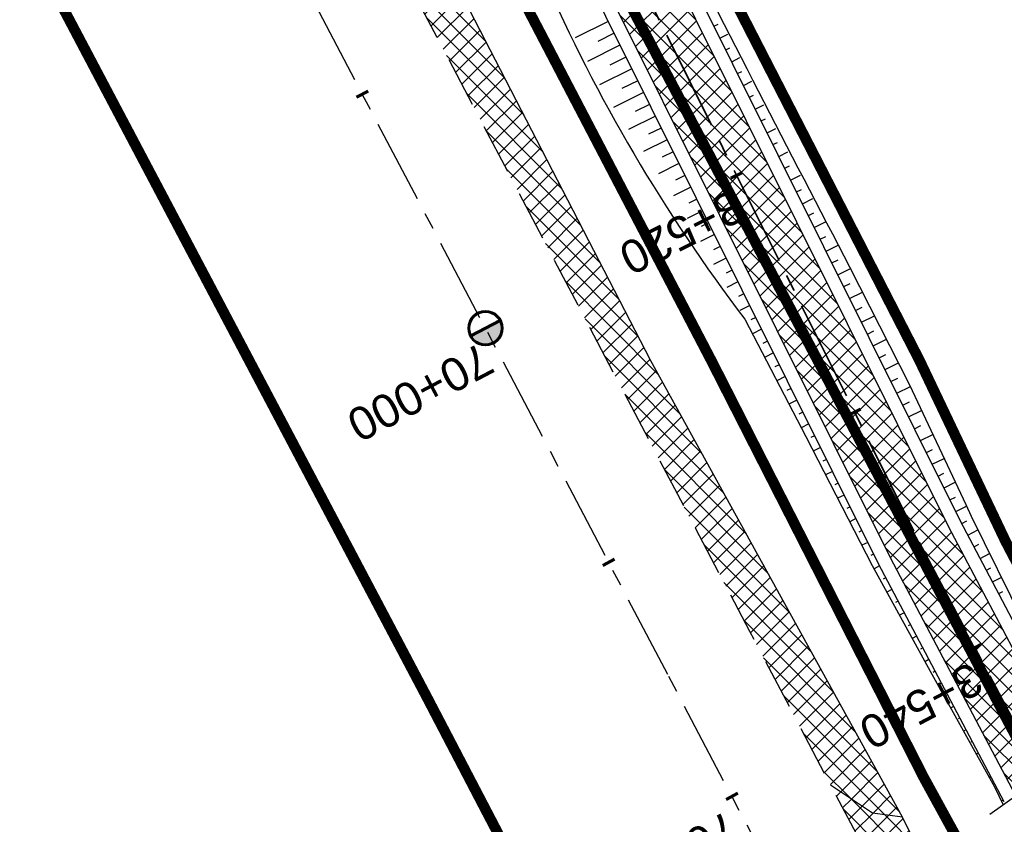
# Model space of a CAD drawing. Header units: metres. Extents: x 7529682 to 7533751, y 5721195 to 5727842.
# Tile 31 of 179: x 7531330 to 7531367, y 5724665 to 5724696. Entities that reach past the tile are written whole.
import ezdxf

# ---------------------------------------------------------------- set-up
doc = ezdxf.new("R2010")
doc.units = ezdxf.units.M
for name, pattern in [('817-dzialki-09-05-04$0$HIDDEN', [0.375, 0.25, -0.125]), ('ACAD_ISO05W100', [33, 24, -3, 0, -3, 0, -3]), ('CENTER', [50.8, 31.75, -6.35, 6.35, -6.35]), ('CENTER2', [28.575, 19.05, -3.175, 3.175, -3.175]), ('HIDDEN', [9.525, 6.35, -3.175])]:
    doc.linetypes.add(name, pattern=pattern)
for name, color, linetype in [('C-DROGI-SYTUACJA', 7, 'Continuous'), ('C-DROGI-SYTUACJA-ETYKIETY', 7, 'Continuous'), ('D-hatch-pobocza', 131, 'Continuous'), ('D-hatch-zjazdy-kruszywo', 111, 'Continuous'), ('D-pobocza', 60, 'Continuous'), ('D-rowy', 160, 'Continuous'), ('D-skarpa', 2, 'Continuous'), ('D-skarpa-kreskowanie', 2, 'Continuous')]:
    doc.layers.add(name, color=color, linetype=linetype)
for name, color, linetype, lineweight, true_color in [('D-ewidencja-numery', 7, 'Continuous', 50, 0x40ff00), ('D-hatch-ciag-pieszo-rowerowy', 7, 'Continuous', 13, 0xff9f80), ('D-LR-etap-III', 7, '817-dzialki-09-05-04$0$HIDDEN', 50, 0x00008f)]:
    doc.layers.add(name, color=color, linetype=linetype, lineweight=lineweight, true_color=true_color)
for name, color, linetype, lineweight in [('D-krawędzie', 3, 'Continuous', 30), ('D-obrzeża', 2, 'Continuous', 30), ('D-oś', 10, 'CENTER', 30), ('D-pas-drogowy', 7, 'ACAD_ISO05W100', 50), ('D-zjazdy', 202, 'Continuous', 30)]:
    doc.layers.add(name, color=color, linetype=linetype, lineweight=lineweight)
doc.layers.add('poprzeczki', color=7, linetype='Continuous', true_color=0x0000c7)
doc.styles.get("Standard").update_dxf_attribs({"font": 'arial.ttf'})
pattern_1 = [(45, (0, 0), (-0.33675960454, 0.33675960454), []), (135, (0, 0), (-0.33675960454, -0.33675960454), [])]

# ---------------------------------------------------------------- blocks, each defined once
blk = doc.blocks.new('kilometraz')
at = {"linetype": 'ByBlock', "lineweight": -2}
blk.add_hatch(color=0, dxfattribs=at).paths.add_polyline_path([(0, -0.28125, 0.41421356), (0.28125, 0, 0.41421356), (0, 0.28125)])
at = {"color": 0, "linetype": 'ByBlock', "lineweight": -2}
blk.add_line((0, 0.28125), (0, -0.28125), dxfattribs=at)
blk.add_circle((0, 0), 0.28125, dxfattribs=at)
blk = doc.blocks.new('AeccTickLine')
at = {"color": 0, "linetype": 'ByBlock', "lineweight": -2}
blk.add_line((0, 1), (0, -1), dxfattribs=at)

msp = doc.modelspace()

# ---------------------------------------------------------------- hatches: boundary and pattern name
at = {"layer": 'D-hatch-ciag-pieszo-rowerowy'}
h = msp.add_hatch(dxfattribs=at)
h.set_pattern_fill('ANSI37', color=256, scale=0.15, style=0)
h.set_pattern_definition([(45, (0.88535, 0.46493), (-0.33675960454, 0.33675960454), []), (135, (0.88535, 0.46493), (-0.33675960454, -0.33675960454), [])])
h.paths.add_polyline_path([(7531367.377, 5724666.221), (7531369.435, 5724667.678), (7531364.841, 5724676.398), (7531345.224, 5724715.75), (7531314.268, 5724772.613), (7531308.11, 5724784.432), (7531305.885, 5724783.292), (7531312.052, 5724771.454), (7531343.011, 5724714.585), (7531362.629, 5724675.233)])
at = {"layer": 'D-hatch-pobocza'}
h = msp.add_hatch(dxfattribs=at)
h.set_pattern_fill('ANSI37', color=256, scale=0.15, style=0)
h.set_pattern_definition(pattern_1)
h.paths.add_polyline_path([(7531327.02, 5724733.24), (7531314.57, 5724757.21), (7531302.377, 5724780.719), (7531302.441, 5724776.853), (7531306.74, 5724768.665), (7531335.094, 5724714.652), (7531357.319, 5724672.439), (7531360.382, 5724666.625), (7531361.97, 5724665.57), (7531363.1, 5724665.412), (7531353.58, 5724682.67), (7531345.94, 5724697.46), (7531339.27, 5724710)])
at = {"layer": 'D-hatch-zjazdy-kruszywo'}
h = msp.add_hatch(dxfattribs=at)
h.set_pattern_fill('ANSI37', color=256, scale=0.15, style=0)
h.set_pattern_definition(pattern_1)
h.paths.add_polyline_path([(7531363.1, 5724665.412), (7531361.97, 5724665.57), (7531360.382, 5724666.625), (7531365.498, 5724656.917), (7531365.969, 5724658.886), (7531366.184, 5724659.134)])

# ---------------------------------------------------------------- linework, layer by layer
at = {"layer": 'C-DROGI-SYTUACJA', "color": 10, "linetype": 'CENTER2', "lineweight": 35, "ltscale": 0.2}
msp.add_lwpolyline([(7531156.869, 5725074.83), (7531166.993, 5725055.55, -0.068732), (7531168.479, 5725051.432), (7531169.1, 5725048.503, 0.068783), (7531171.89, 5725040.776), (7531203.621, 5724980.378), (7531234.8, 5724921.535), (7531259.931, 5724874.055), (7531293.333, 5724810.086), (7531313.16, 5724772.033), (7531341.529, 5724719.923, -0.009023), (7531346.533, 5724710.322), (7531363.735, 5724675.815), (7531380.065, 5724644.823), (7531398.584, 5724609.363), (7531424.897, 5724559.228), (7531446.142, 5724518.961), (7531474.816, 5724464.452), (7531498.201, 5724419.897)], format="xyb", dxfattribs=at)
at = {"layer": 'D-ewidencja-numery', "color": 12, "ltscale": 15, "true_color": 0xc70000}
msp.add_lwpolyline([(7531166.31, 5725074.58), (7531172.29, 5725062.58), (7531170.59, 5725055.606), (7531173.733, 5725044.081), (7531215.342, 5724964.86), (7531238.054, 5724921.685), (7531262.39, 5724875.283), (7531295.587, 5724811.266), (7531348.488, 5724712.363), (7531363.741, 5724682.684), (7531366.987, 5724675.865), (7531382.541, 5724646.111), (7531401.299, 5724610.875), (7531428.965, 5724558.862), (7531449.111, 5724520.398), (7531477.293, 5724465.831), (7531500.996, 5724421.113)], dxfattribs=at)
at = {"layer": 'D-krawędzie', "linetype": 'HIDDEN', "ltscale": 0.3, "flags": 128}
msp.add_lwpolyline([(7530572.01, 5726166.06), (7530620.381, 5726072.761), (7530641.555, 5726032.008), (7530660.961, 5725995.07), (7530689.128, 5725941.54), (7530707.336, 5725907.032), (7530725.256, 5725873.093), (7530743.97, 5725837.654), (7530770.527, 5725787.119), (7530787.864, 5725754.267), (7530809.898, 5725712.542), (7530824.739, 5725684.389), (7530840.856, 5725653.693), (7530860.675, 5725616.154), (7530865.283, 5725607.394), (7530878.05, 5725583.08), (7530918.172, 5725507.178), (7530950.163, 5725446.305), (7530993.419, 5725364.265), (7531022.766, 5725308.719), (7531053.81, 5725249.872), (7531081.166, 5725197.875), (7531103.902, 5725154.541), (7531128.123, 5725108.448), (7531149.3, 5725068.25), (7531167.38, 5725033.767), (7531197.165, 5724976.988), (7531228.151, 5724918.034), (7531253.153, 5724870.491), (7531286.796, 5724806.654), (7531306.74, 5724768.665), (7531335.094, 5724714.652), (7531357.319, 5724672.439), (7531373.645, 5724641.454), (7531392.162, 5724605.999), (7531418.48, 5724555.853), (7531439.727, 5724515.582), (7531468.399, 5724461.077), (7531491.782, 5724416.528), (7531531.99, 5724339.833), (7531557.227, 5724291.659), (7531569.852, 5724267.577), (7531591.376, 5724226.548), (7531610.004, 5724191.103), (7531616.883, 5724177.999), (7531629.985, 5724153.025), (7531641.007, 5724132.022), (7531664.906, 5724087.617), (7531677.644, 5724064.786), (7531683.112, 5724054.988), (7531686.753, 5724048.18), (7531695.448, 5724031.697), (7531703.749, 5724015.917), (7531709.214, 5724005.514), (7531719.389, 5723986.147), (7531726.295, 5723973), (7531732.741, 5723960.736), (7531735.13, 5723956.19)], dxfattribs=at)
at = {"layer": 'D-LR-etap-III', "ltscale": 10, "flags": 128}
msp.add_lwpolyline([(7531750.474, 5723895.103, 0.4, 0.4, 0), (7531750.505, 5723895.13, 0.4, 0.4, 0), (7531682.71, 5724022.92, 0.4, 0.4, 0), (7531619.177, 5724147.204, 0.4, 0.4, 0), (7531592.309, 5724198.489, 0.4, 0.4, 0), (7531553.264, 5724272.919, 0.4, 0.4, 0), (7531504.02, 5724366.79, 0.4, 0.4, 0), (7531482.09, 5724407.62, 0.4, 0.4, 0), (7531412.35, 5724541.183, 0.4, 0.4, 0), (7531388.464, 5724586.93, 0.4, 0.4, 0), (7531345.12, 5724669.94, 0.4, 0.4, 0), (7531127.66, 5725081.67, 0.4, 0.4, 0), (7531059.253, 5725211.041, 0.4, 0.4, 0), (7531008.007, 5725307.954, 0.4, 0.4, 0), (7530964.182, 5725390.836, 0.4, 0.4, 0), (7530914.557, 5725484.684, 0.4, 0.4, 0), (7530865.243, 5725577.494, 0.4, 0.4, 0), (7530840.085, 5725624.059, 0.4, 0.4, 0), (7530802.56, 5725694.925, 0.4, 0.4, 0), (7530755.54, 5725787.51, 0.4, 0.4, 0), (7530708.718, 5725876.303, 0.4, 0.4, 0), (7530695.12, 5725902.09, 0.4, 0.4, 0), (7530642.914, 5726001.078, 0.4, 0.4, 0), (7530634.935, 5726016.147, 0.4, 0.4, 0), (7530610.82, 5726061.93, 0.4, 0.4, 0), (7530610.82, 5726061.93, 0.4, 0.4, 0), (7530607.21, 5726063.51, 0.4, 0.4, 0), (7530597.42, 5726080.68, 0.4, 0.4, 0), (7530591.16, 5726088.44, 0.4, 0.4, 0), (7530581.28, 5726107.21, 0.4, 0.4, 0), (7530571.29, 5726130.56, 0.4, 0.4, 0), (7530549.555, 5726171.527, 0.4, 0.4, 0), (7530531.014, 5726206.474, 0.4, 0.4, 0), (7530516.461, 5726236.017, 0.4, 0.4, 0), (7530500.799, 5726266.141, 0.4, 0.4, 0), (7530491.35, 5726283.94, 0.4, 0.4, 0), (7530482.4, 5726303.41, 0.4, 0.4, 0), (7530482.4, 5726303.41, 0.4, 0.4, 0), (7530450.41, 5726357.28, 0.4, 0.4, 0), (7530397.759, 5726458.5, 0.4, 0.4, 0), (7530334.708, 5726583.665, 0.4, 0.4, 0), (7530303.939, 5726645.168, 0.4, 0.4, 0), (7530300.51, 5726651.778, 0.4, 0.4, 0), (7530289.214, 5726671.967, 0.4, 0.4, 0), (7530281.54, 5726685.57, 0.4, 0.4, 0), (7530261.371, 5726724.163, 0.4, 0.4, 0), (7530254.03, 5726738.21, 0.4, 0.4, 0), (7530197.22, 5726845.06, 0.4, 0.4, 0), (7530194.71, 5726849.15, 0.4, 0.4, 0), (7530195.92, 5726850.75, 0.4, 0.4, 0), (7530170.547, 5726892.961, 0.4, 0.4, 0), (7530143.175, 5726945.066, 0.4, 0.4, 0), (7530105.06, 5727018.32, 0.4, 0.4, 0), (7530100.06, 5727027.16, 0.4, 0.4, 0), (7530062.319, 5727099.625, 0.4, 0.4, 0), (7530015.379, 5727189.42, 0.4, 0.4, 0), (7529983.208, 5727250.207, 0.4, 0.4, 0), (7529953.284, 5727306.747, 0.4, 0.4, 0), (7529900.671, 5727406.159, 0.4, 0.4, 0), (7529890.63, 5727425.131, 0.4, 0.4, 0), (7529875.155, 5727454.426, 0.4, 0.4, 0), (7529857.56, 5727487.787, 0.4, 0.4, 0), (7529835.194, 5727530.193, 0.4, 0.4, 0), (7529811.741, 5727574.662, 0.4, 0.4, 0), (7529792.102, 5727611.923, 0.4, 0.4, 0), (7529768.066, 5727657.47, 0.4, 0.4, 0), (7529755.211, 5727682.131, 0.4, 0.4, 0), (7529753.31, 5727681.13, 0.4, 0.4, 0), (7529739.21, 5727707.77, 0.4, 0.4, 0), (7529735.395, 5727711.252, 0.4, 0.4, 0), (7529725.42, 5727730.2, 0.4, 0.4, 0), (7529723.55, 5727729.88, 0.4, 0.4, 0), (7529695.567, 5727782.932, 0.4, 0.4, 0), (7529717.68, 5727794.024, 0.4, 0.4, 0), (7529736.275, 5727758.647, 0.4, 0.4, 0), (7529736.275, 5727758.647, 0.4, 0.4, 0), (7529744.511, 5727750.406, 0.4, 0.4, 0), (7529744.511, 5727750.406, 0.4, 0.4, 0), (7529750.283, 5727738.55, 0.4, 0.4, 0), (7529777.109, 5727687.569, 0.4, 0.4, 0), (7529796.515, 5727651.33, 0.4, 0.4, 0), (7529814.938, 5727616.793, 0.4, 0.4, 0), (7529839.007, 5727572.304, 0.4, 0.4, 0), (7529860.618, 5727532.509, 0.4, 0.4, 0), (7529882.349, 5727491.504, 0.4, 0.4, 0), (7529904.865, 5727449.096, 0.4, 0.4, 0), (7529920.747, 5727418.885, 0.4, 0.4, 0), (7529946.677, 5727368.547, 0.4, 0.4, 0), (7529972.025, 5727320.573, 0.4, 0.4, 0), (7529987.74, 5727290.153, 0.4, 0.4, 0), (7529996.497, 5727273.662, 0.4, 0.4, 0), (7530017.541, 5727234.203, 0.4, 0.4, 0), (7530033.054, 5727204.864, 0.4, 0.4, 0), (7530051.623, 5727170.223, 0.4, 0.4, 0), (7530069.277, 5727137.016, 0.4, 0.4, 0), (7530089.385, 5727097.534, 0.4, 0.4, 0), (7530109.713, 5727060.747, 0.4, 0.4, 0), (7530136.77, 5727011.64, 0.4, 0.4, 0), (7530162.447, 5726962.744, 0.4, 0.4, 0), (7530187.674, 5726916.992, 0.4, 0.4, 0), (7530207.821, 5726879.335, 0.4, 0.4, 0), (7530230.626, 5726834.519, 0.4, 0.4, 0), (7530262.288, 5726776.618, 0.4, 0.4, 0), (7530277.51, 5726760.213, 0.4, 0.4, 0), (7530286.037, 5726744.107, 0.4, 0.4, 0), (7530288.097, 5726735.884, 0.4, 0.4, 0), (7530290.394, 5726725.047, 0.4, 0.4, 0), (7530296.177, 5726713.583, 0.4, 0.4, 0), (7530302.726, 5726701.182, 0.4, 0.4, 0), (7530325.685, 5726657.466, 0.4, 0.4, 0), (7530343.244, 5726623.649, 0.4, 0.4, 0), (7530360.23, 5726591.747, 0.4, 0.4, 0), (7530383.209, 5726548.059, 0.4, 0.4, 0), (7530406.018, 5726503.606, 0.4, 0.4, 0), (7530427.465, 5726462.62, 0.4, 0.4, 0), (7530447.928, 5726424.388, 0.4, 0.4, 0), (7530471.127, 5726379.921, 0.4, 0.4, 0), (7530490.501, 5726343.033, 0.4, 0.4, 0), (7530509.499, 5726306.733, 0.4, 0.4, 0), (7530529.89, 5726267.244, 0.4, 0.4, 0), (7530543.852, 5726238.99, 0.4, 0.4, 0), (7530554.809, 5726218.944, 0.4, 0.4, 0), (7530559.027, 5726212.223, 0.4, 0.4, 0), (7530563.061, 5726206.41, 0.4, 0.4, 0), (7530566.934, 5726200.464, 0.4, 0.4, 0), (7530569.771, 5726194.902, 0.4, 0.4, 0), (7530571.473, 5726191.282, 0.4, 0.4, 0), (7530572.839, 5726188.025, 0.4, 0.4, 0), (7530575.295, 5726182.035, 0.4, 0.4, 0), (7530579.737, 5726173.306, 0.4, 0.4, 0), (7530583.3, 5726167.41, 0.4, 0.4, 0), (7530593.4, 5726163.33, 0.4, 0.4, 0), (7530598.618, 5726155.264, 0.4, 0.4, 0), (7530608.258, 5726140.497, 0.4, 0.4, 0), (7530603.27, 5726136.83, 0.4, 0.4, 0), (7530606.53, 5726131.84, 0.4, 0.4, 0), (7530604.239, 5726124.217, 0.4, 0.4, 0), (7530605.847, 5726121.63, 0.4, 0.4, 0), (7530608.972, 5726116.164, 0.4, 0.4, 0), (7530618.114, 5726097.791, 0.4, 0.4, 0), (7530651.213, 5726034.96, 0.4, 0.4, 0), (7530670.244, 5725998.611, 0.4, 0.4, 0), (7530698.075, 5725945.953, 0.4, 0.4, 0), (7530716.506, 5725911.305, 0.4, 0.4, 0), (7530735.223, 5725875.667, 0.4, 0.4, 0), (7530752.504, 5725842.155, 0.4, 0.4, 0), (7530778.311, 5725793.501, 0.4, 0.4, 0), (7530797.5, 5725756.382, 0.4, 0.4, 0), (7530812.519, 5725728.289, 0.4, 0.4, 0), (7530820.039, 5725713.16, 0.4, 0.4, 0), (7530822.422, 5725710.194, 0.4, 0.4, 0), (7530833.155, 5725688.801, 0.4, 0.4, 0), (7530849.629, 5725656.159, 0.4, 0.4, 0), (7530867.983, 5725621.964, 0.4, 0.4, 0), (7530872.63, 5725612.888, 0.4, 0.4, 0), (7530880.354, 5725597.595, 0.4, 0.4, 0), (7530883.839, 5725593.389, 0.4, 0.4, 0), (7530891.782, 5725587.763, 0.4, 0.4, 0), (7530895.039, 5725584.281, 0.4, 0.4, 0), (7530897.034, 5725580.941, 0.4, 0.4, 0), (7530900.952, 5725579.946, 0.4, 0.4, 0), (7530904.81, 5725571.977, 0.4, 0.4, 0), (7530903.682, 5725568.566, 0.4, 0.4, 0), (7530908.901, 5725558.845, 0.4, 0.4, 0), (7530910.252, 5725545.672, 0.4, 0.4, 0), (7530912.873, 5725538.646, 0.4, 0.4, 0), (7530945.278, 5725478.464, 0.4, 0.4, 0), (7530959.692, 5725450.246, 0.4, 0.4, 0), (7531002.827, 5725368.192, 0.4, 0.4, 0), (7531044.704, 5725290.314, 0.4, 0.4, 0), (7531064.099, 5725253.213, 0.4, 0.4, 0), (7531083.01, 5725216.678, 0.4, 0.4, 0), (7531113.013, 5725158.466, 0.4, 0.4, 0), (7531137.364, 5725113.071, 0.4, 0.4, 0), (7531150.831, 5725086.712, 0.4, 0.4, 0), (7531159.746, 5725076.641, 0.4, 0.4, 0), (7531166.31, 5725074.58, 0.4, 0.4, 0), (7531172.29, 5725062.58, 0.4, 0.4, 0), (7531170.59, 5725055.606, 0.4, 0.4, 0), (7531173.733, 5725044.081, 0.4, 0.4, 0), (7531215.342, 5724964.86, 0.4, 0.4, 0), (7531238.054, 5724921.685, 0.4, 0.4, 0), (7531262.39, 5724875.283, 0.4, 0.4, 0), (7531295.587, 5724811.266, 0.4, 0.4, 0), (7531348.488, 5724712.363, 0.4, 0.4, 0), (7531363.741, 5724682.684, 0.4, 0.4, 0), (7531366.987, 5724675.865, 0.4, 0.4, 0), (7531382.541, 5724646.111, 0.4, 0.4, 0), (7531401.299, 5724610.875, 0.4, 0.4, 0), (7531428.965, 5724558.862, 0.4, 0.4, 0), (7531449.111, 5724520.398, 0.4, 0.4, 0), (7531477.293, 5724465.831, 0.4, 0.4, 0), (7531500.996, 5724421.113, 0.4, 0.4, 0), (7531512.122, 5724400.549, 0.4, 0.4, 0), (7531513.782, 5724396.757, 0.4, 0.4, 0), (7531526.32, 5724379.39, 0.4, 0.4, 0), (7531566.784, 5724302.736, 0.4, 0.4, 0), (7531612.277, 5724225.61, 0.4, 0.4, 0), (7531620.493, 5724210.548, 0.4, 0.4, 0), (7531631.578, 5724196.258, 0.4, 0.4, 0), (7531653.484, 5724152.434, 0.4, 0.4, 0), (7531661.151, 5724128.494, 0.4, 0.4, 0), (7531673.881, 5724101.186, 0.4, 0.4, 0), (7531684.691, 5724081.184, 0.4, 0.4, 0), (7531699.212, 5724051.17, 0.4, 0.4, 0), (7531704.034, 5724040.584, 0.4, 0.4, 0), (7531704.034, 5724040.584, 0.4, 0.4, 0), (7531703.913, 5724037.17, 0.4, 0.4, 0), (7531736.42, 5723969.232, 0.4, 0.4, 0), (7531738.285, 5723967.699, 0.4, 0.4, 0), (7531742.181, 5723962.346, 0.4, 0.4, 0), (7531744.286, 5723958.616, 0.4, 0.4, 0), (7531755.393, 5723944.193, 0.4, 0.4, 0), (7531758.69, 5723936.76, 0.4, 0.4, 0), (7531780.08, 5723929.25, 0.4, 0.4, 0), (7531792.612, 5723906.338, 0.4, 0.4, 0), (7531792.612, 5723906.338, 0.4, 0.4, 0), (7531756.962, 5723883.055, 0.4, 0.4, 0), (7531750.46, 5723895.13, 0.4, 0.4, 0), (7531750.46, 5723895.13, 0, 0, 0)], format="xyseb", dxfattribs=at)
at = {"layer": 'D-obrzeża'}
for points in [[(7531162.547, 5725061.318), (7531165.882, 5725054.959, -0.068574), (7531167.27, 5725051.106), (7531167.915, 5725048.068, 0.068789), (7531170.704, 5725040.34), (7531202.515, 5724979.795), (7531233.696, 5724920.95), (7531258.824, 5724873.473), (7531292.225, 5724809.507), (7531312.052, 5724771.454), (7531340.423, 5724719.339, -0.00902), (7531345.426, 5724709.741), (7531362.629, 5724675.233), (7531378.958, 5724644.242), (7531397.477, 5724608.783), (7531423.79, 5724558.646), (7531445.036, 5724518.378), (7531473.71, 5724463.87), (7531497.095, 5724419.316), (7531505.905, 5724402.511, -0.033171), (7531508.586, 5724396.451), (7531511.248, 5724389.164)], [(7531369.435, 5724667.678), (7531364.841, 5724676.398), (7531347.64, 5724710.903, 0.009026), (7531342.634, 5724720.507), (7531314.268, 5724772.613), (7531308.11, 5724784.431)]]:
    msp.add_lwpolyline(points, format="xyb", dxfattribs=at)
at = {"layer": 'D-oś', "ltscale": 0.1}
msp.add_lwpolyline([(7531488.683, 5724414.901), (7531465.302, 5724459.448), (7531436.63, 5724513.951), (7531415.383, 5724554.223), (7531389.061, 5724604.375), (7531370.545, 5724639.828), (7531354.222, 5724670.808), (7531331.996, 5724713.024), (7531303.641, 5724767.038), (7531283.699, 5724805.024), (7531250.055, 5724868.862), (7531225.053, 5724916.406), (7531194.065, 5724975.362), (7531164.28, 5725032.142), (7531146.202, 5725066.622)], dxfattribs=at)
at = {"layer": 'D-pas-drogowy', "ltscale": 0.2, "flags": 128}
msp.add_lwpolyline([(7531633.019, 5724182.834, 0.4, 0.4, 0), (7531617.559, 5724211.608, 0.4, 0.4, 0), (7531566.784, 5724302.736, 0.4, 0.4, 0), (7531538.419, 5724356.47, 0.4, 0.4, 0), (7531526.32, 5724379.39, 0.4, 0.4, 0), (7531516.102, 5724393.607, 0.4, 0.4, 0.001485), (7531513.78, 5724396.838, 0.4, 0.4, 0), (7531501.87, 5724413.41, 0.4, 0.4, 0), (7531474.926, 5724464.508, 0.4, 0.4, 0), (7531446.2, 5724518.992, 0.4, 0.4, 0), (7531424.962, 5724559.262, 0.4, 0.4, 0), (7531398.444, 5724609.566, 0.4, 0.4, 0), (7531379.647, 5724645.216, 0.4, 0.4, 0), (7531365.23, 5724672.56, 0.4, 0.4, 0), (7531341.306, 5724717.915, 0.4, 0.4, 0), (7531312.9, 5724771.789, 0.4, 0.4, 0), (7531292.591, 5724810.307, 0.4, 0.4, 0), (7531259.392, 5724873.271, 0.4, 0.4, 0), (7531233.74, 5724921.923, 0.4, 0.4, 0), (7531203.073, 5724980.092, 0.4, 0.4, 0), (7531173.471, 5725036.225, 0.4, 0.4, 0), (7531168.27, 5725046.09, 0.4, 0.4, 0), (7531172.29, 5725062.58, 0.4, 0.4, 0), (7531166.31, 5725074.58, 0.4, 0.4, 0), (7531150.32, 5725079.6, 0.4, 0.4, 0), (7531141.5, 5725096.43, 0.4, 0.4, 0), (7531109.312, 5725157.814, 0.4, 0.4, 0), (7531086.641, 5725201.048, 0.4, 0.4, 0), (7531059.198, 5725253.384, 0.4, 0.4, 0), (7531028.207, 5725312.489, 0.4, 0.4, 0), (7530999.105, 5725367.99, 0.4, 0.4, 0), (7530956.248, 5725449.725, 0.4, 0.4, 0), (7530924.398, 5725510.464, 0.4, 0.4, 0), (7530897.51, 5725561.74, 0.4, 0.4, 0), (7530894.46, 5725566.14, 0.4, 0.4, 0), (7530892.16, 5725570.49, 0.4, 0.4, 0), (7530869.363, 5725613.307, 0.4, 0.4, 0), (7530861.694, 5725627.705, 0.4, 0.4, 0), (7530852.74, 5725644.52, 0.4, 0.4, 0), (7530831.51, 5725684.2, 0.4, 0.4, 0), (7530811.13, 5725722.52, 0.4, 0.4, 0), (7530792.348, 5725757.941, 0.4, 0.4, 0), (7530768.03, 5725803.8, 0.4, 0.4, 0), (7530748.769, 5725840.179, 0.4, 0.4, 0), (7530727.7, 5725879.97, 0.4, 0.4, 0), (7530712.098, 5725909.545, 0.4, 0.4, 0), (7530693.644, 5725944.645, 0.4, 0.4, 0), (7530665.702, 5725997.539, 0.4, 0.4, 0), (7530641.76, 5726042.88, 0.4, 0.4, 0), (7530616.5, 5726091.48, 0.4, 0.4, 0), (7530604.628, 5726114.32, 0.4, 0.4, -0.007763), (7530602.5, 5726118.43, 0.4, 0.4, 0), (7530603.992, 5726123.395, 0.4, 0.4, 0), (7530606.53, 5726131.84, 0.4, 0.4, 0), (7530603.27, 5726136.83, 0.4, 0.4, 0), (7530593.776, 5726151.369, 0.4, 0.4, 0), (7530590.203, 5726156.84, 0.4, 0.4, 0), (7530583.3, 5726167.41, 0.4, 0.4, 0), (7530580.578, 5726170.428, 0.4, 0.4, 0), (7530575.85, 5726175.67, 0.4, 0.4, 0), (7530569.01, 5726186.66, 0.4, 0.4, 0), (7530562.555, 5726199.189, 0.4, 0.4, 0), (7530555.67, 5726211.39, 0.4, 0.4, 0), (7530548.29, 5726224.23, 0.4, 0.4, 0), (7530540.58, 5726237.71, 0.4, 0.4, 0), (7530532.68, 5726252.65, 0.4, 0.4, 0), (7530524.06, 5726269.35, 0.4, 0.4, 0), (7530502.82, 5726309.91, 0.4, 0.4, 0), (7530488.83, 5726336.63, 0.4, 0.4, 0), (7530466.03, 5726380.16, 0.4, 0.4, 0), (7530438.47, 5726432.77, 0.4, 0.4, 0), (7530424.53, 5726459.09, 0.4, 0.4, 0), (7530401.63, 5726502.97, 0.4, 0.4, 0), (7530383.38, 5726538.06, 0.4, 0.4, 0), (7530353.97, 5726593.52, 0.4, 0.4, 0), (7530338.47, 5726622.74, 0.4, 0.4, 0), (7530322.01, 5726653.88, 0.4, 0.4, 0), (7530297.54, 5726700.33, 0.4, 0.4, 0), (7530287.38, 5726719.6, 0.4, 0.4, 0), (7530285.95, 5726722.316, 0.4, 0.4, 0), (7530280.26, 5726733.12, 0.4, 0.4, 0), (7530266.73, 5726758.74, 0.4, 0.4, 0), (7530260.42, 5726770.47, 0.4, 0.4, 0), (7530253.25, 5726783.82, 0.4, 0.4, 0), (7530244.95, 5726799.33, 0.4, 0.4, 0), (7530239.39, 5726808.49, 0.4, 0.4, 0), (7530238.29, 5726807.9, 0.4, 0.4, 0), (7530218.11, 5726850.67, 0.4, 0.4, 0), (7530175.907, 5726928.168, 0.4, 0.4, 0), (7530096.68, 5727076.15, 0.4, 0.4, 0), (7530094.68, 5727079.89, 0.4, 0.4, 0), (7530064.597, 5727135.523, 0.4, 0.4, 0), (7530046.731, 5727168.892, 0.4, 0.4, 0), (7530025.803, 5727208.461, 0.4, 0.4, 0), (7530012.847, 5727232.979, 0.4, 0.4, 0), (7529994.15, 5727268.45, 0.4, 0.4, 0), (7529981.671, 5727291.93, 0.4, 0.4, 0), (7529949.89, 5727351.73, 0.4, 0.4, 0), (7529924.75, 5727399.03, 0.4, 0.4, 0), (7529915.516, 5727417.1, 0.4, 0.4, 0), (7529885.83, 5727475.19, 0.4, 0.4, 0), (7529862.56, 5727519.97, 0.4, 0.4, 0), (7529852.985, 5727538.191, 0.4, 0.4, 0), (7529836.513, 5727569.511, 0.4, 0.4, 0), (7529815.369, 5727609.141, 0.4, 0.4, 0), (7529792.795, 5727651.247, 0.4, 0.4, 0), (7529774.199, 5727685.858, 0.4, 0.4, 0), (7529746.966, 5727736.059, 0.4, 0.4, 0), (7529733.92, 5727757.62, 0.4, 0.4, 0), (7529708.607, 5727806.389, 0.4, 0.4, 0), (7529688.492, 5727796.345, 0.4, 0.4, 0), (7529723.55, 5727729.88, 0.4, 0.4, 0), (7529725.42, 5727730.2, 0.4, 0.4, 0), (7529735.38, 5727711.28, 0.4, 0.4, 0), (7529739.21, 5727707.77, 0.4, 0.4, 0), (7529753.31, 5727681.13, 0.4, 0.4, 0), (7529755.178, 5727682.114, 0.4, 0.4, 0), (7529792.102, 5727611.923, 0.4, 0.4, 0), (7529811.741, 5727574.662, 0.4, 0.4, 0), (7529835.194, 5727530.193, 0.4, 0.4, 0), (7529857.56, 5727487.787, 0.4, 0.4, 0), (7529875.155, 5727454.426, 0.4, 0.4, 0), (7529890.63, 5727425.131, 0.4, 0.4, 0), (7529900.671, 5727406.159, 0.4, 0.4, 0), (7529953.284, 5727306.747, 0.4, 0.4, 0), (7529983.208, 5727250.207, 0.4, 0.4, 0), (7530015.379, 5727189.42, 0.4, 0.4, 0), (7530062.319, 5727099.625, 0.4, 0.4, 0), (7530100.06, 5727027.16, 0.4, 0.4, 0), (7530105.06, 5727018.32, 0.4, 0.4, 0), (7530143.175, 5726945.066, 0.4, 0.4, 0), (7530170.547, 5726892.961, 0.4, 0.4, 0), (7530195.92, 5726850.75, 0.4, 0.4, 0), (7530194.71, 5726849.15, 0.4, 0.4, 0), (7530197.22, 5726845.06, 0.4, 0.4, 0), (7530254.03, 5726738.21, 0.4, 0.4, 0), (7530261.371, 5726724.163, 0.4, 0.4, 0), (7530281.54, 5726685.57, 0.4, 0.4, 0), (7530289.214, 5726671.967, 0.4, 0.4, 0), (7530300.51, 5726651.778, 0.4, 0.4, 0), (7530303.939, 5726645.168, 0.4, 0.4, 0), (7530334.708, 5726583.665, 0.4, 0.4, 0), (7530397.759, 5726458.5, 0.4, 0.4, 0), (7530450.41, 5726357.28, 0.4, 0.4, 0), (7530482.4, 5726303.41, 0.4, 0.4, 0), (7530483.688, 5726301.003, 0.4, 0.4, 0), (7530491.35, 5726283.94, 0.4, 0.4, 0), (7530512.67, 5726243.78, 0.4, 0.4, 0), (7530529.43, 5726209.46, 0.4, 0.4, 0), (7530571.29, 5726130.56, 0.4, 0.4, 0), (7530581.28, 5726107.21, 0.4, 0.4, 0), (7530591.16, 5726088.44, 0.4, 0.4, 0), (7530597.42, 5726080.68, 0.4, 0.4, 0), (7530607.21, 5726063.51, 0.4, 0.4, 0), (7530610.82, 5726061.93, 0.4, 0.4, 0), (7530634.935, 5726016.147, 0.4, 0.4, 0), (7530642.914, 5726001.078, 0.4, 0.4, 0), (7530695.12, 5725902.09, 0.4, 0.4, 0), (7530708.718, 5725876.303, 0.4, 0.4, 0), (7530755.54, 5725787.51, 0.4, 0.4, 0), (7530802.56, 5725694.925, 0.4, 0.4, 0), (7530840.085, 5725624.059, 0.4, 0.4, 0), (7530865.243, 5725577.494, 0.4, 0.4, 0), (7530914.557, 5725484.684, 0.4, 0.4, 0), (7530964.182, 5725390.836, 0.4, 0.4, 0), (7531008.007, 5725307.954, 0.4, 0.4, 0), (7531059.253, 5725211.041, 0.4, 0.4, 0), (7531127.66, 5725081.67, 0.4, 0.4, 0), (7531345.12, 5724669.94, 0.4, 0.4, 0), (7531388.464, 5724586.93, 0.4, 0.4, 0), (7531412.35, 5724541.183, 0.4, 0.4, 0), (7531482.09, 5724407.62, 0.4, 0.4, 0), (7531504.02, 5724366.79, 0.4, 0.4, 0), (7531519.374, 5724337.52, 0.4, 0.4, 0), (7531563.749, 5724252.932, 0.4, 0.4, 0), (7531602.175, 5724179.681, 0.4, 0.4, 0), (7531619.177, 5724147.204, 0.4, 0.4, 0), (7531625.038, 5724135.635, 0.4, 0.4, 0), (7531656.796, 5724073.316, 0.4, 0.4, 0), (7531675.12, 5724037.36, 0.4, 0.4, 0), (7531682.71, 5724022.92, 0.4, 0.4, 0), (7531705.565, 5723979.811, 0.4, 0.4, 0), (7531736.606, 5723921.262, 0.4, 0.4, 0), (7531750.46, 5723895.13, 0.4, 0.4, 0), (7531740.77, 5723886.56, 0.4, 0.4, 0), (7531732.86, 5723885, 0.4, 0.4, 0), (7531722.18, 5723887.77, 0.4, 0.4, 0), (7531729.87, 5723862.17, 0.4, 0.4, 0), (7531742.92, 5723861.93, 0.4, 0.4, 0), (7531763.71, 5723859.52, 0.4, 0.4, 0), (7531768.42, 5723854.12, 0.4, 0.4, 0), (7531787.42, 5723817.97, 0.4, 0.4, 0), (7531795.57, 5723809.82, 0.4, 0.4, 0), (7531816.347, 5723819.85, 0.4, 0.4, 0), (7531816.347, 5723819.85, 0.4, 0.4, 0), (7531805.06, 5723843.23, 0.4, 0.4, 0), (7531803.61, 5723886.23, 0.4, 0.4, 0), (7531803.61, 5723886.23, 0.4, 0.4, 0), (7531780.08, 5723929.25, 0.4, 0.4, 0), (7531758.69, 5723936.76, 0.4, 0.4, 0), (7531749.359, 5723946.412, 0.4, 0.4, 0), (7531742.71, 5723953.29, 0.4, 0.4, 0), (7531735.177, 5723967.878, 0.4, 0.4, 0), (7531722.37, 5723992.68, 0.4, 0.4, 0), (7531705.042, 5724030.886, 0.4, 0.4, 0), (7531699.47, 5724043.17, 0.4, 0.4, 0), (7531692.69, 5724058.11, 0.4, 0.4, 0), (7531679.672, 5724084.017, 0.4, 0.4, 0), (7531674.55, 5724094.21, 0.4, 0.4, 0), (7531666.633, 5724114.003, 0.4, 0.4, 0), (7531649, 5724153.82, 0.4, 0.4, 0), (7531641.49, 5724149.34, 0.4, 0.4, 0), (7531626.04, 5724179.34, 0.4, 0.4, 0), (7531633.03, 5724182.84, 0, 0, 0)], format="xyseb", dxfattribs=at)
at = {"layer": 'D-pobocza'}
for points in [[(7531369.847, 5724667.969), (7531365.283, 5724676.631), (7531348.083, 5724711.135, 0.009028), (7531343.076, 5724720.741), (7531314.711, 5724772.844), (7531308.553, 5724784.663)], [(7531305.45, 5724783.044), (7531311.609, 5724771.222), (7531339.981, 5724719.105, -0.009019), (7531344.983, 5724709.509), (7531362.186, 5724675), (7531366.927, 5724666.004)]]:
    msp.add_lwpolyline(points, format="xyb", dxfattribs=at)
msp.add_lwpolyline([(7531363.1, 5724665.412), (7531353.58, 5724682.67), (7531345.94, 5724697.46), (7531339.27, 5724710), (7531327.02, 5724733.24), (7531314.57, 5724757.21), (7531302.377, 5724780.719)], dxfattribs=at)
at = {"layer": 'D-rowy', "linetype": 'HIDDEN', "ltscale": 0.1, "const_width": 0.4, "flags": 128}
msp.add_lwpolyline([(7531506.121, 5724397.133), (7531489.191, 5724429.341), (7531483.4, 5724440.512), (7531478.412, 5724450.147), (7531462.901, 5724479.304), (7531434.633, 5724532.162), (7531396.749, 5724604.645), (7531378.596, 5724640.173), (7531368.21, 5724659.05), (7531363.9, 5724666.92), (7531355.877, 5724682.662), (7531338.033, 5724716.835), (7531309.902, 5724770.333), (7531304.158, 5724781.147), (7531299.737, 5724789.052), (7531294.93, 5724798.468), (7531279.862, 5724827.641), (7531247.715, 5724888.417), (7531220.373, 5724940.873), (7531195.514, 5724987.527), (7531168.706, 5725038.836), (7531161.296, 5725053.455), (7531161.296, 5725053.455)], dxfattribs=at)
at = {"layer": 'D-skarpa', "linetype": 'Continuous'}
for points in [[(7531332.221, 5724733.189), (7531339.986, 5724719.083), (7531340.886, 5724717.425), (7531341.768, 5724715.642), (7531342.595, 5724713.831), (7531343.376, 5724711.999), (7531343.693, 5724709.936), (7531343.857, 5724708.988), (7531345.005, 5724706.129), (7531347.254, 5724701.664), (7531349.514, 5724697.204, 0.059248), (7531357.133, 5724684.241), (7531359.44, 5724679.804), (7531361.957, 5724674.929), (7531364.141, 5724670.928), (7531366.576, 5724666.559), (7531366.901, 5724665.884)], [(7531340.324, 5724726.215), (7531343.215, 5724720.841), (7531344.114, 5724719.156), (7531345.05, 5724717.374), (7531345.974, 5724715.586), (7531346.888, 5724713.793), (7531347.825, 5724712.011), (7531348.266, 5724711.186), (7531349.678, 5724708.459), (7531351.956, 5724704.008), (7531354.245, 5724699.562, 0.004896), (7531361.102, 5724686.22), (7531363.368, 5724681.762), (7531365.489, 5724677.233), (7531365.693, 5724676.792), (7531367.67, 5724672.787), (7531369.875, 5724668.297), (7531369.99, 5724668.07)]]:
    msp.add_lwpolyline(points, format="xyb", dxfattribs=at)
at = {"layer": 'D-skarpa-kreskowanie', "linetype": 'Continuous'}
for p, q in [((7531351.971, 5724695.492, 108.855), (7531350.724, 5724694.87, 107.927)), ((7531355.971, 5724695.312, 108.989), (7531356.124, 5724695.389, 108.875)), ((7531352.194, 5724695.044, 108.856), (7531351.574, 5724694.735, 108.395)), ((7531356.194, 5724694.865, 108.99), (7531356.5, 5724695.017, 108.762)), ((7531352.417, 5724694.597, 108.857), (7531351.184, 5724693.982, 107.939)), ((7531356.417, 5724694.417, 108.991), (7531356.572, 5724694.494, 108.876)), ((7531352.64, 5724694.149, 108.858), (7531352.027, 5724693.844, 108.402)), ((7531356.64, 5724693.97, 108.992), (7531356.953, 5724694.126, 108.759)), ((7531352.863, 5724693.702, 108.859), (7531351.645, 5724693.094, 107.952)), ((7531356.863, 5724693.522, 108.993), (7531357.022, 5724693.601, 108.875)), ((7531353.086, 5724693.254, 108.86), (7531352.487, 5724692.956, 108.414)), ((7531357.086, 5724693.075, 108.994), (7531357.406, 5724693.234, 108.755)), ((7531353.309, 5724692.807, 108.861), (7531352.172, 5724692.24, 108.014)), ((7531357.309, 5724692.627, 108.995), (7531357.471, 5724692.708, 108.874)), ((7531353.532, 5724692.359, 108.862), (7531352.994, 5724692.091, 108.461)), ((7531357.533, 5724692.18, 108.996), (7531357.86, 5724692.343, 108.752)), ((7531353.755, 5724691.912, 108.863), (7531352.739, 5724691.405, 108.106)), ((7531357.756, 5724691.732, 108.997), (7531357.921, 5724691.815, 108.874)), ((7531353.978, 5724691.464, 108.864), (7531353.501, 5724691.226, 108.508)), ((7531357.979, 5724691.285, 108.998), (7531358.313, 5724691.451, 108.749)), ((7531354.201, 5724691.017, 108.865), (7531353.306, 5724690.571, 108.198)), ((7531358.202, 5724690.837, 108.999), (7531358.371, 5724690.922, 108.873)), ((7531354.425, 5724690.569, 108.866), (7531354.007, 5724690.361, 108.555)), ((7531358.425, 5724690.39, 108.999), (7531358.767, 5724690.561, 108.744)), ((7531354.648, 5724690.122, 108.867), (7531353.873, 5724689.736, 108.29)), ((7531358.648, 5724689.942, 109), (7531358.826, 5724690.031, 108.868)), ((7531354.871, 5724689.674, 108.868), (7531354.514, 5724689.497, 108.602)), ((7531358.871, 5724689.495, 109.001), (7531359.241, 5724689.68, 108.725)), ((7531355.094, 5724689.227, 108.869), (7531354.441, 5724688.901, 108.382)), ((7531359.094, 5724689.047, 109.002), (7531359.286, 5724689.143, 108.859)), ((7531355.317, 5724688.78, 108.87), (7531355.016, 5724688.63, 108.645)), ((7531359.317, 5724688.6, 109.003), (7531359.715, 5724688.798, 108.707)), ((7531355.54, 5724688.332, 108.871), (7531354.963, 5724688.045, 108.441)), ((7531359.54, 5724688.152, 109.004), (7531359.746, 5724688.255, 108.851)), ((7531355.763, 5724687.885, 108.871), (7531355.487, 5724687.747, 108.666)), ((7531359.763, 5724687.705, 109.005), (7531360.189, 5724687.917, 108.688)), ((7531355.986, 5724687.437, 108.872), (7531355.459, 5724687.175, 108.48)), ((7531359.986, 5724687.258, 109.006), (7531360.206, 5724687.367, 108.842)), ((7531356.209, 5724686.99, 108.873), (7531355.958, 5724686.865, 108.686)), ((7531360.209, 5724686.81, 109.007), (7531360.663, 5724687.036, 108.669)), ((7531356.432, 5724686.542, 108.874), (7531355.956, 5724686.305, 108.519)), ((7531360.432, 5724686.363, 109.008), (7531360.666, 5724686.479, 108.834)), ((7531360.656, 5724685.915, 109.009), (7531361.136, 5724686.154, 108.651)), ((7531356.655, 5724686.095, 108.875), (7531356.429, 5724685.982, 108.707)), ((7531356.878, 5724685.647, 108.876), (7531356.452, 5724685.435, 108.558)), ((7531360.879, 5724685.468, 109.01), (7531361.12, 5724685.588, 108.83)), ((7531357.101, 5724685.2, 108.877), (7531356.901, 5724685.1, 108.728)), ((7531361.102, 5724685.02, 109.011), (7531361.589, 5724685.263, 108.648)), ((7531357.324, 5724684.752, 108.878), (7531356.948, 5724684.565, 108.598)), ((7531361.325, 5724684.573, 109.012), (7531361.57, 5724684.695, 108.829)), ((7531357.548, 5724684.305, 108.879), (7531357.37, 5724684.216, 108.746)), ((7531361.548, 5724684.125, 109.013), (7531362.042, 5724684.371, 108.645)), ((7531357.771, 5724683.857, 108.88), (7531357.422, 5724683.684, 108.621)), ((7531361.771, 5724683.678, 109.014), (7531362.02, 5724683.802, 108.828)), ((7531357.994, 5724683.41, 108.881), (7531357.823, 5724683.325, 108.754)), ((7531361.994, 5724683.23, 109.015), (7531362.495, 5724683.48, 108.641)), ((7531358.217, 5724682.962, 108.882), (7531357.884, 5724682.796, 108.634)), ((7531362.217, 5724682.783, 109.015), (7531362.469, 5724682.908, 108.828)), ((7531358.44, 5724682.515, 108.883), (7531358.277, 5724682.434, 108.762)), ((7531362.44, 5724682.335, 109.016), (7531362.948, 5724682.588, 108.638)), ((7531358.663, 5724682.067, 108.884), (7531358.345, 5724681.909, 108.647)), ((7531362.663, 5724681.888, 109.017), (7531362.919, 5724682.015, 108.827)), ((7531362.886, 5724681.44, 109.018), (7531363.399, 5724681.696, 108.636)), ((7531358.886, 5724681.62, 108.885), (7531358.731, 5724681.543, 108.769)), ((7531359.109, 5724681.172, 108.886), (7531358.807, 5724681.022, 108.661)), ((7531363.109, 5724680.993, 109.019), (7531363.36, 5724681.118, 108.832)), ((7531359.332, 5724680.725, 108.887), (7531359.185, 5724680.651, 108.777)), ((7531363.332, 5724680.545, 109.02), (7531363.823, 5724680.79, 108.655)), ((7531359.555, 5724680.277, 108.887), (7531359.268, 5724680.134, 108.674)), ((7531363.555, 5724680.098, 109.021), (7531363.795, 5724680.217, 108.842)), ((7531359.778, 5724679.83, 108.888), (7531359.638, 5724679.76, 108.784)), ((7531363.778, 5724679.65, 109.022), (7531364.247, 5724679.884, 108.673)), ((7531360.001, 5724679.382, 108.889), (7531359.728, 5724679.246, 108.686)), ((7531364.002, 5724679.203, 109.023), (7531364.231, 5724679.317, 108.852)), ((7531360.224, 5724678.935, 108.89), (7531360.091, 5724678.868, 108.791)), ((7531364.225, 5724678.755, 109.024), (7531364.672, 5724678.978, 108.691)), ((7531360.447, 5724678.487, 108.891), (7531360.187, 5724678.358, 108.697)), ((7531364.448, 5724678.308, 109.025), (7531364.666, 5724678.417, 108.863)), ((7531360.67, 5724678.04, 108.892), (7531360.543, 5724677.977, 108.797)), ((7531364.671, 5724677.86, 109.026), (7531365.096, 5724678.072, 108.709)), ((7531360.894, 5724677.592, 108.893), (7531360.646, 5724677.469, 108.708)), ((7531364.894, 5724677.413, 109.027), (7531365.101, 5724677.516, 108.873)), ((7531361.117, 5724677.145, 108.894), (7531360.996, 5724677.085, 108.804)), ((7531365.117, 5724676.965, 109.028), (7531365.52, 5724677.166, 108.728)), ((7531361.34, 5724676.698, 108.895), (7531361.104, 5724676.58, 108.72)), ((7531365.342, 5724676.519, 109.029), (7531365.535, 5724676.621, 108.883)), ((7531361.563, 5724676.25, 108.896), (7531361.448, 5724676.193, 108.811)), ((7531365.575, 5724676.077, 109.03), (7531365.949, 5724676.274, 108.748)), ((7531361.786, 5724675.803, 108.897), (7531361.563, 5724675.692, 108.731)), ((7531365.808, 5724675.634, 109.031), (7531365.989, 5724675.73, 108.894)), ((7531362.009, 5724675.355, 108.898), (7531361.901, 5724675.301, 108.817)), ((7531366.041, 5724675.192, 109.032), (7531366.392, 5724675.377, 108.767)), ((7531362.235, 5724674.909, 108.899), (7531362.027, 5724674.8, 108.742)), ((7531366.274, 5724674.75, 109.032), (7531366.444, 5724674.839, 108.905)), ((7531362.468, 5724674.467, 108.9), (7531362.367, 5724674.414, 108.824)), ((7531366.507, 5724674.307, 109.033), (7531366.835, 5724674.48, 108.787)), ((7531362.701, 5724674.024, 108.901), (7531362.507, 5724673.922, 108.754)), ((7531366.74, 5724673.865, 109.034), (7531366.898, 5724673.948, 108.915)), ((7531362.934, 5724673.582, 108.902), (7531362.84, 5724673.532, 108.831)), ((7531363.167, 5724673.14, 108.902), (7531362.986, 5724673.044, 108.766)), ((7531363.4, 5724672.697, 108.903), (7531363.313, 5724672.651, 108.838)), ((7531363.633, 5724672.255, 108.904), (7531363.465, 5724672.166, 108.778)), ((7531363.866, 5724671.812, 108.905), (7531363.785, 5724671.77, 108.845)), ((7531364.099, 5724671.37, 108.906), (7531363.944, 5724671.289, 108.79)), ((7531364.332, 5724670.928, 108.907), (7531364.258, 5724670.889, 108.852)), ((7531364.565, 5724670.485, 108.908), (7531364.428, 5724670.413, 108.813)), ((7531364.798, 5724670.043, 108.909), (7531364.735, 5724670.01, 108.869)), ((7531365.031, 5724669.601, 108.91), (7531364.915, 5724669.539, 108.844)), ((7531365.264, 5724669.158, 108.911), (7531365.211, 5724669.13, 108.885)), ((7531365.497, 5724668.716, 108.912), (7531365.402, 5724668.666, 108.875)), ((7531365.731, 5724668.274, 108.913), (7531365.688, 5724668.251, 108.902)), ((7531365.964, 5724667.831, 108.914), (7531365.889, 5724667.792, 108.907)), ((7531366.132, 5724667.355, 108.922), (7531366.165, 5724667.372, 108.918)), ((7531366.376, 5724666.918, 108.938), (7531366.43, 5724666.946, 108.916)), ((7531366.615, 5724666.479, 108.953), (7531366.639, 5724666.491, 108.935)), ((7531366.832, 5724666.028, 108.966), (7531366.896, 5724666.062, 108.918))]:
    msp.add_line(p, q, dxfattribs=at)
at = {"layer": 'D-zjazdy'}
msp.add_lwpolyline([(7531366.4, 5724665.53), (7531370.201, 5724668.22), (7531371.881, 5724665.153), (7531368.535, 5724661.829)], dxfattribs=at)
at = {"layer": 'D-zjazdy', "linetype": 'ByBlock'}
msp.add_lwpolyline([(7531365.498, 5724656.917), (7531365.969, 5724658.886), (7531366.184, 5724659.134), (7531363.1, 5724665.412), (7531361.97, 5724665.57), (7531360.382, 5724666.625)], dxfattribs=at)

# ---------------------------------------------------------------- block references
at = {"layer": 'C-DROGI-SYTUACJA-ETYKIETY', "color": 2, "linetype": 'Continuous', "lineweight": 60}
for p, xscale, yscale, zscale, rotation in [((7531342.672, 5724692.747), 0.2499999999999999, 0.2499999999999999, 0.2499999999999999, 297.7660269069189), ((7531351.989, 5724675.05), 0.2499999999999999, 0.2499999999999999, 0.2499999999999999, 297.7660269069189), ((7531356.649, 5724666.202), 0.25, 0.25, 0.25, 297.78488485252)]:
    msp.add_blockref('AeccTickLine', p, dxfattribs=dict(at, xscale=xscale, yscale=yscale, zscale=zscale, rotation=rotation))
at = {"layer": 'C-DROGI-SYTUACJA-ETYKIETY', "color": 10, "linetype": 'Continuous', "lineweight": 60, "xscale": 2.249999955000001, "yscale": 2.249999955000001, "zscale": 2.249999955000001, "rotation": 297.7660269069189}
msp.add_blockref('kilometraz', (7531347.33, 5724683.898), dxfattribs=at)
at = {"layer": 'poprzeczki', "color": 2, "linetype": 'Continuous', "lineweight": 60, "xscale": 0.25, "yscale": 0.25, "zscale": 0.25}
for p, rotation in [((7531356.826, 5724689.675), 296.4961870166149), ((7531361.287, 5724680.725), 296.4961870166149), ((7531365.839, 5724671.822), 297.7848857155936)]:
    msp.add_blockref('AeccTickLine', p, dxfattribs=dict(at, rotation=rotation))

# ---------------------------------------------------------------- texts
at = {"layer": 'C-DROGI-SYTUACJA-ETYKIETY', "color": 2}
for s, rotation, p in [('3+520', 206.4962, (7531356.658, 5724689.172)), ('70+000', 207.766, (7531347.173, 5724683.392)), ('3+540', 207.7849, (7531365.682, 5724671.315)), ('70+020', 207.7849, (7531356.492, 5724665.695))]:
    msp.add_text(s, height=1.25, rotation=rotation, dxfattribs=at).set_placement(p)

doc.saveas('drawing.dxf')
